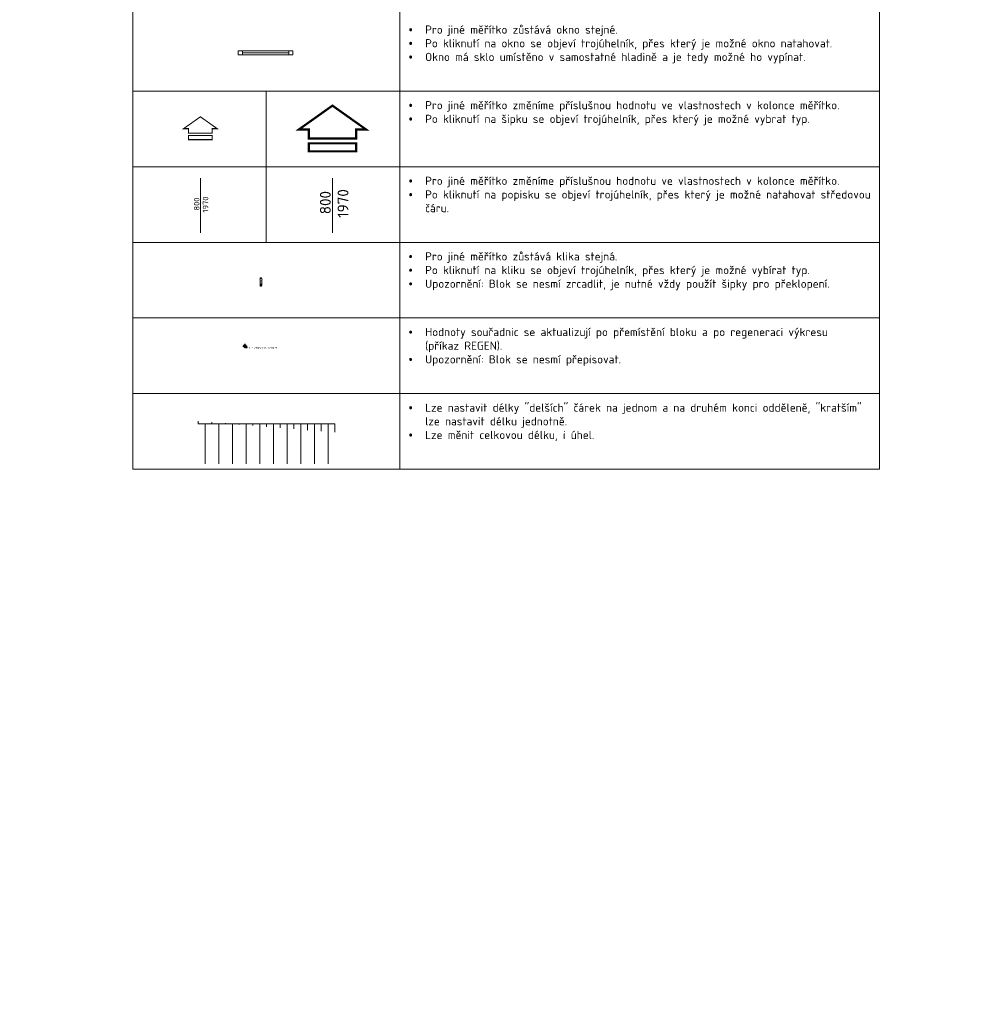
# Model space of a CAD drawing. Header units: millimetres. Extents: x -725694 to 4766210, y -2984614 to 2187451.
# Tile 236 of 256: x -354927 to -337680, y 161059 to 179084. Entities that reach past the tile are written whole.
import ezdxf
from ezdxf.enums import TextEntityAlignment as Align

# ---------------------------------------------------------------- set-up
doc = ezdxf.new("R2010")
doc.units = ezdxf.units.MM
for name, color, linetype, lineweight in [('A99_N_koty-100', 7, 'Continuous', 9), ('A99_N_koty-50', 7, 'Continuous', 9), ('A99_N_leg-ram', 7, 'Continuous', 9), ('A99_N_leg-text', 7, 'Continuous', 9), ('A99_N_txt-popis-200', 7, 'Continuous', 5), ('A99_N_txt-popis-50', 7, 'Continuous', 9), ('A99_N_txt-popis-mist', 7, 'Continuous', 5), ('A99_N_vypln-okn', 7, 'Continuous', 20), ('A99_N_vypln-okn-sklo', 7, 'Continuous', 9), ('A99_S_vypln-dve', 7, 'Continuous', 20)]:
    doc.layers.add(name, color=color, linetype=linetype, lineweight=lineweight)
doc.layers.add('A99_N_leg', color=7, linetype='Continuous')
doc.styles.add('A99_popis', font='isocpeur.ttf')
doc.styles.add('ad_popis 100', font='isocpeur.ttf', dxfattribs={"height": 200})

# ---------------------------------------------------------------- blocks, each defined once
blk = doc.blocks.new('*U83')
at = {"color": 0, "const_width": 0.4}
blk.add_lwpolyline([(-4.33, -6.01), (4.33, -6.01), (4.33, -4.36), (6.14, -4.36), (0, 0), (-6.14, -4.36), (-4.33, -4.36), (-4.33, -6.01), (4.33, -6.01)], dxfattribs=at)
blk.add_lwpolyline([(-4.33, -6.89), (4.33, -6.89), (4.33, -8.37), (-4.33, -8.37)], close=True, dxfattribs=at)
blk = doc.blocks.new('*U85')
at = {"color": 0}
for p, q in [((0, 75), (1000, 75)), ((0, 75), (0, 0)), ((0, 0), (1000, 0)), ((75, 75), (75, 0)), ((925, 0), (925, 75)), ((1000, 0), (1000, 75))]:
    blk.add_line(p, q, dxfattribs=at)
at = {"layer": 'A99_N_vypln-okn-sklo', "color": 0}
blk.add_line((75, 37.5), (925, 37.5), dxfattribs=at)
blk = doc.blocks.new('*U89')
at = {"color": 0}
blk.add_line((0, 9.99), (0, -9.99), dxfattribs=at)
at = {"color": 0, "style": 'A99_popis'}
for tag, p in [('SIRKA', (0.26, 0.52)), ('VYSKA', (3.5, 0.36))]:
    blk.add_attdef(tag, text='', height=2, rotation=90, dxfattribs=at).set_placement(p, align=Align.BOTTOM_CENTER)
blk = doc.blocks.new('*U93')
at = {"color": 0}
blk.add_line((0, 4.99), (0, -4.99), dxfattribs=at)
at = {"color": 0, "style": 'A99_popis'}
for tag, p in [('SIRKA', (0.26, 0.52)), ('VYSKA', (3.5, 0.36))]:
    blk.add_attdef(tag, text='', height=2, rotation=90, dxfattribs=at).set_placement(p, align=Align.BOTTOM_CENTER)
blk = doc.blocks.new('*U96')
at = {"linetype": 'ByBlock'}
for p, q in [((-65, 1113), (-65, 1122)), ((-65, 1121), (-65, 1121)), ((-65, 996), (-65, 1087)), ((-35, 1122), (-35, 1113)), ((-50, 1012), (-50, 992))]:
    blk.add_line(p, q, dxfattribs=at)
blk.add_lwpolyline([(-35, 996), (-35, 1087)], dxfattribs=at)
blk.add_circle((-50, 1100), 20, dxfattribs=at)
for centre, radius, start, end in [((-50, 1122), 15, 90, 180), ((-50, 1122), 15, 0, 90), ((-50, 996), 15, 180, 270), ((-50, 1018), 6, 0, 180), ((-50, 1018), 6, 180, 0), ((-50, 996), 15, 270, 0)]:
    blk.add_arc(centre, radius, start, end, dxfattribs=at)
blk = doc.blocks.new('*U110')
h = blk.add_hatch(color=0)
h.dxf.hatch_style = 1
h.paths.add_polyline_path([(0, 0.0025), (0, 0), (0.0025, 0, 0.414214)])
h.paths.add_polyline_path([(-0.0025, 0, 0.414214), (0, -0.0025), (0, 0)])
at = {"color": 0}
for p, q in [((-0.004, 0), (0.004, 0)), ((0, 0.004), (0, -0.004))]:
    blk.add_line(p, q, dxfattribs=at)
blk.add_line((0, 0), (0.004, -0.0036))
blk.add_circle((0, 0), 0.0025, dxfattribs=at)
at = {"style": 'ad_popis 100'}
blk.add_attdef('SOUŘADNICE', text='', height=0.003, dxfattribs=at).set_placement((0.004, -0.0036), align=Align.MIDDLE_LEFT)
blk = doc.blocks.new('*U211')
for p, q in [((0, 0), (0, 0.103)), ((0, 0), (5, 0)), ((0.25, 0), (0.25, -1.468)), ((0.5, 0), (0.5, 0.062)), ((0.75, 0), (0.75, -1.468)), ((1, 0), (1, 0.021)), ((1.25, 0), (1.25, -1.468)), ((1.5, 0), (1.5, -0.02)), ((1.75, 0), (1.75, -1.468)), ((2, 0), (2, -0.061)), ((2.25, 0), (2.25, -1.468)), ((2.5, 0), (2.5, -0.103)), ((2.75, 0), (2.75, -1.468)), ((3, 0), (3, -0.144)), ((3.25, 0), (3.25, -1.468)), ((3.5, 0), (3.5, -0.185)), ((3.75, 0), (3.75, -1.468)), ((4, 0), (4, -0.226)), ((4.25, 0), (4.25, -1.468)), ((4.5, 0), (4.5, -0.267)), ((4.75, 0), (4.75, -1.468)), ((5, 0), (5, -0.308))]:
    blk.add_line(p, q)

msp = doc.modelspace()

# ---------------------------------------------------------------- linework, layer by layer
at = {"layer": 'A99_N_leg-ram'}
for p, q in [((-352859.2, 200971.6), (-352859.2, 170856.4)), ((-347974.3, 200971.6), (-347974.3, 170856.4)), ((-339196, 200971.6), (-339196, 170856.4)), ((-352859.2, 177776.3), (-339196, 177776.3)), ((-350416.8, 177776.3), (-350416.8, 175008.3)), ((-352859.2, 176392.3), (-339196, 176392.3)), ((-352859.2, 175008.3), (-339196, 175008.3)), ((-352859.2, 173624.3), (-339196, 173624.3)), ((-352859.2, 172240.3), (-339196, 172240.3)), ((-352859.2, 170856.4), (-339196, 170856.4))]:
    msp.add_line(p, q, dxfattribs=at)

# ---------------------------------------------------------------- block references
at = {"layer": 'A99_N_koty-100', "xscale": 100, "yscale": 100, "zscale": 100}
msp.add_blockref('*U93', (-349200.6, 175683.5), dxfattribs=at).add_auto_attribs({'SIRKA': '800', 'VYSKA': '1970'})
at = {"layer": 'A99_N_koty-50', "xscale": 50, "yscale": 50, "zscale": 50}
msp.add_blockref('*U89', (-351621.4, 175683.5), dxfattribs=at).add_auto_attribs({'SIRKA': '800', 'VYSKA': '1970'})
at = {"layer": 'A99_N_leg'}
ref = msp.add_blockref('*U110', (-350805.2, 173110.3), dxfattribs=dict(at, xscale=10000, yscale=10000, zscale=10000))
ref.add_attrib('SOUŘADNICE', 'YX = -350805.17, 173110.33', dxfattribs={"layer": '0', "height": 30, "style": 'A99_popis'}).set_placement((-350765.1, 173074.4), align=Align.MIDDLE_LEFT)
at = {"layer": 'A99_N_txt-popis-200', "xscale": 100, "yscale": 100, "zscale": 100}
msp.add_blockref('*U83', (-349204.3, 177511), dxfattribs=at)
at = {"layer": 'A99_N_txt-popis-50', "xscale": 50, "yscale": 50, "zscale": 50}
msp.add_blockref('*U83', (-351620.4, 177307), dxfattribs=at)
at = {"layer": 'A99_N_txt-popis-mist', "xscale": 500, "yscale": 500, "zscale": 500}
msp.add_blockref('*U211', (-351660, 171685), dxfattribs=at)
at = {"layer": 'A99_N_vypln-okn'}
msp.add_blockref('*U85', (-350927.8, 178441.8), dxfattribs=at)
at = {"layer": 'A99_S_vypln-dve'}
msp.add_blockref('*U96', (-350463.3, 173223), dxfattribs=at)

# ---------------------------------------------------------------- texts
at = {"layer": 'A99_N_leg-text', "attachment_point": 1, "style": 'A99_popis'}
for s, width, heights, insert, char_height in [('\\pi-300,l300,t300,450;{\\fSymbol|b0|i0|c2|p18;·^I}Pro jiné měřítko zůstává blok stejný, měníme pouze velikost textu. Pokud nebudeme \\P\\pi0,t450;chtít používat popis u dveří je možné jeho příslušnou hladinu vypnout. \\P\\pi-300,t300,450;{\\fSymbol|b0|i0|c2|p18;·^I}Po kliknutí na dveře se objeví dva rozklikávací trojúhelníky, v prvním je možné volit zda dveře mají nebo nemají prah, ve druhém volíme šířku dveří. Dále se zobrazí jednotlivé šipky, přes které je možné dveře překlápět a roztahovat. Stejně tak lze roztahovat popisovou čáru.\\P{\\fSymbol|b0|i0|c2|p18;·^I}Šířka dveří se vypisuje automaticky a tuto hodnotu nikdy neměníme. AutoCAD správné hodnoty zobrazuje až po regeneraci výkresu, nenechte se tedy zmást. Regenerace se automaticky provádí před tiskem - nemůže se tedy stát nikdy chyba.\\P{\\fSymbol|b0|i0|c2|p18;·^I}Pozn.: Blok respektuje zakreslení konstrukcí nad rovinou řezu zažité v AD. Nerespektuje, ale zakreslování dle aktuální normy.\\P{\\fSymbol|b0|i0|c2|p18;·^I}Upozornění: Blok se nesmí zrcadlit, je nutné vždy použít šipky pro překlopení. Dále je deufaultně zamknutá hladina pro popis dveří - tuto prosím odemykat pouze dočasně pokud je potřeba přepsat výšku.', 8378.172, [0], (-347808.7, 185512.2), 150), ('\\pi-300,l300,t300,450;{\\fSymbol|b0|i0|c2|p18;·^I}Pro jiné měřítko zůstává okno stejné.\\P{\\fSymbol|b0|i0|c2|p18;·^I}Po kliknutí na okno se objeví trojúhelník, přes který je možné okno natahovat.\\P{\\fSymbol|b0|i0|c2|p18;·^I}Okno má sklo umístěno v samostatné hladině a je tedy možné ho vypínat.', 8378.172, [0], (-347808.7, 178978), 150), ('\\pi-300,l300,t300,450;{\\fSymbol|b0|i0|c2|p18;·^I}Pro jiné měřítko změníme příslušnou hodnotu ve vlastnostech v kolonce měřítko. \\P{\\fSymbol|b0|i0|c2|p18;·^I}Po kliknutí na šipku se objeví trojúhelník, přes který je možné vybrat typ.', 8378.172, [0], (-347808.7, 177594), 150), ('\\pi-300,l300,t300,450;{\\fSymbol|b0|i0|c2|p18;·^I}Pro jiné měřítko změníme příslušnou hodnotu ve vlastnostech v kolonce měřítko. \\P{\\fSymbol|b0|i0|c2|p18;·^I}Po kliknutí na popisku se objeví trojúhelník, přes který je možné natahovat středovou čáru.', 8378.172, [0], (-347808.7, 176210), 150), ('\\pi-300,l300,t300,450;{\\fSymbol|b0|i0|c2|p18;·^I}Pro jiné měřítko zůstává klika stejná.\\P{\\fSymbol|b0|i0|c2|p18;·^I}Po kliknutí na kliku se objeví trojúhelník, přes který je možné vybírat typ.\\P{\\fSymbol|b0|i0|c2|p18;·^I}Upozornění: Blok se nesmí zrcadlit, je nutné vždy použít šipky pro překlopení.', 8378.172, [0], (-347808.7, 174826), 150), ('\\pi-300,l300,t300,450;{\\fSymbol|b0|i0|c2|p18;·^I}Hodnoty souřadnic se aktualizují po přemístění bloku a po regeneraci výkresu\\P^I(příkaz REGEN).\\P{\\fSymbol|b0|i0|c2|p18;·^I}Upozornění: Blok se nesmí přepisovat.', 8378.172, [0], (-347808.7, 173442), 150), ('\\pi-200,l200,t200,300;{\\fSymbol|b0|i0|c2|p18;·^I}JSOU-LI V PROJEKTOVÉ DOKUMENTACI UVEDENY OBCHODNÍ NÁZVY VÝROBKŮ A MATERIÁLŮ, JEDNÁ SE POUZE O PŘÍKLAD URČUJÍCÍ MINIMÁLNÍ TECHNICKÉ PARAMETRY A VZHLED U VIDITELNÝCH PRVKŮ. JE MOŽNÉ JE NAHRADIT VÝROBKEM STEJNÉ NEBO VYŠŠÍ ÚROVNĚ\\P{\\fSymbol|b0|i0|c2|p18;·^I}VYBAVENÍ INTERIÉRU NENÍ DODÁVKOU STAVBY, KROMĚ KUCHYŇSKÝCH LINEK, JEHO ZAKRESLENÍ JE ORIENTAČNÍ, ŘEŠENÍ INTERIÉRU BUDE ŘEŠENO KOMPLEXNĚ V SAMOSTATNÉM ODDĚLENÉM PROJEKTU\\P{\\fSymbol|b0|i0|c2|p18;·^I}KERAMICKÝ OBKLAD V JEDNOTLIVÝCH MÍSTNOSTECH BUDE DO VÝŠKY HORNÍHO LÍCE ZÁRUBNĚ - 2150 mm, PŘÍPADNĚ POUZE ZA KUCHYŇSKOU LINKOU\\P{\\fSymbol|b0|i0|c2|p18;·^I}SPÁRY MEZI OBKLADY STĚN A DLAŽBOU BUDOU ZAPRAVENY SANITÁRNÍM SILIKONOVÝM TMELEM SHODNÉ BARVY JAKO SPÁROVACÍ HMOTA DLAŽBY. NAPOJENÍ OBKLADŮ U VNĚJŠÍCH ROHŮ BUDE ŘEŠENO HLINÍKOVÝMI UKONČOVACÍMI LIŠTAMI.\\P{\\fSymbol|b0|i0|c2|p18;·^I}PŘEKLADY V OBVODOVÝCH KONSTRUKCÍCH JSOU ŘEŠENY ŽB VĚNCEM, SOUČÁSTÍ NADPRAŽÍ BUDE BOX S VENKOVNÍ ŽALUZIÍ VIZ D.1.1-501_KNIHA DETAILŮ\\P{\\fSymbol|b0|i0|c2|p18;·^I}SPOJE AKUSTICKÝCH A OSTATNÍCH KONSTRUKCÍ PROVÁDĚT DLE KONSTRUKČNÍCH DETAILŮ JEDNOTLIVÝCH DODAVATELŮ \\P{\\fSymbol|b0|i0|c2|p18;·^I}INSTALAČNÍ PŘIZDÍVKY PRO ZÁVĚSNÉ TOALETY JSOU ŘEŠENY Z VODĚODOLNÉHO SDK\\P{\\fSymbol|b0|i0|c2|p18;·^I}NOSNÉ KONSTRUKCE JSOU PODROBNĚ POPSÁNY V ČÁSTI D.1.2 - STAVEBNĚ-KONSTRUKČNÍ\\P{\\fSymbol|b0|i0|c2|p18;·^I}ROZHRANÍ RŮZNÝCH MATERIÁLŮ, I NOVÝCH A PŮVODNÍCH KONSTRUKCÍ A RŮZNÝCH TLOUŠTĚK BUDOU PŘEKRYTY PERLINKOU\\P{\\fSymbol|b0|i0|c2|p18;·^I}PROSTUPY PRO ZTI A VZT ROZVODY PŘÍČKAMI NEJSOU ZNAČENY - BUDOU PROVEDENY DODATEČNÝM VYSEKÁNÍM DLE POTŘEB JEDNOTLIVÝCH PROFESÍ\\P{\\fSymbol|b0|i0|c2|p18;·^I}PARAPET, OSTĚNÍ A NADPRAŽÍ U VNĚJŠÍCH VÝPLNÍ OTVORŮ BUDOU Z EXTERIÉROVÉ STRANY OPATŘENY TEPELNOU IZOLACÍ VIZ D.1.1-501_KNIHA DETAILŮ', 8273.156, [11746.9], (-370751.7, 173203.6), 100), ('\\pi-300,l300,t300,450;{\\fSymbol|b0|i0|c2|p18;·^I}Lze nastavit délky "delších" čárek na jednom a na druhém konci odděleně, "kratším" lze nastavit délku jednotně.\\P{\\fSymbol|b0|i0|c2|p18;·^I}Lze měnit celkovou délku, i úhel.', 8378.172, [0], (-347808.7, 172058.1), 150)]:
    msp.add_mtext_dynamic_manual_height_columns(s, width=width, gutter_width=1000, heights=heights, dxfattribs=dict(at, insert=insert, char_height=char_height))

doc.saveas('drawing.dxf')
